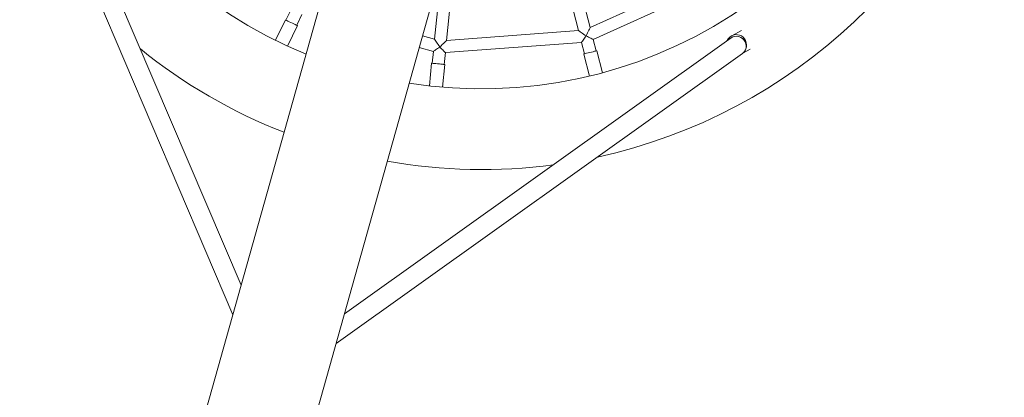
# Model space of a CAD drawing. Extents: x 5459245 to 5462690, y 5971016 to 5972523.
# Tile 12 of 198: x 5462444.591 to 5462445.407, y 5972179.973 to 5972180.286. Entities that reach past the tile are written whole.
import ezdxf

# ---------------------------------------------------------------- set-up
doc = ezdxf.new("R2010")
doc.units = 0
doc.layers.add('A_MAŁA ARCHITEKTURA', color=195, linetype='CONTINUOUS', lineweight=9)

# ---------------------------------------------------------------- blocks, each defined once
blk = doc.blocks.new('bocianie gniazdo 3023')
at = {"layer": 'A_MAŁA ARCHITEKTURA'}
for p, q in [((5462440.60857, 5972208.47594), (5462439.36897, 5972207.07607)), ((5462439.43517, 5972207.01673), (5462440.67477, 5972208.4166)), ((5462439.60651, 5972207.73545), (5462439.58656, 5972207.3218)), ((5462439.6035, 5972207.34093), (5462439.62249, 5972207.73468)), ((5462439.74054, 5972207.52884), (5462439.7328, 5972207.52269)), ((5462439.73249, 5972207.52308), (5462439.7177, 5972207.51133)), ((5462439.73902, 5972207.51486), (5462439.74676, 5972207.52101)), ((5462439.72454, 5972207.50272), (5462439.73934, 5972207.51447)), ((5462439.85762, 5972207.48861), (5462439.83679, 5972207.45464)), ((5462439.84531, 5972207.44941), (5462439.86614, 5972207.48338)), ((5462439.83679, 5972207.45464), (5462439.82903, 5972207.46151)), ((5462439.8224, 5972207.45403), (5462439.83148, 5972207.44599)), ((5462439.83148, 5972207.44599), (5462439.82631, 5972207.43757)), ((5462439.9473, 5972207.40919), (5462439.84531, 5972207.44941)), ((5462439.95526, 5972207.44823), (5462439.9473, 5972207.40919)), ((5462439.95709, 5972207.40719), (5462439.96506, 5972207.44623)), ((5462439.82588, 5972207.43783), (5462439.81601, 5972207.42173)), ((5462439.83483, 5972207.43234), (5462439.84, 5972207.44076)), ((5462439.84, 5972207.44076), (5462439.94527, 5972207.39924)), ((5462439.82538, 5972207.41597), (5462439.83526, 5972207.43208)), ((5462440.06669, 5972207.40427), (5462439.95709, 5972207.40719)), ((5462439.94527, 5972207.39924), (5462439.94329, 5972207.38956)), ((5462439.95309, 5972207.38756), (5462439.95507, 5972207.39724)), ((5462439.95507, 5972207.39724), (5462440.06819, 5972207.39423)), ((5462439.9428, 5972207.38966), (5462439.93903, 5972207.37115)), ((5462439.94981, 5972207.36895), (5462439.95358, 5972207.38746)), ((5462440.05862, 5972207.34848), (5462439.67006, 5972207.28199)), ((5462440.06891, 5972207.35021), (5462440.05976, 5972207.34987)), ((5462439.65312, 5972207.26286), (5462440.06132, 5972207.33271)), ((5462440.06232, 5972207.33296), (5462440.06854, 5972207.33318))]:
    blk.add_line(p, q, dxfattribs=at)
at = {"layer": 'A_MAŁA ARCHITEKTURA', "flags": 128}
for points in [[(5462439.73249, 5972207.52308), (5462439.73254, 5972207.52302), (5462439.73281, 5972207.52268), (5462439.73329, 5972207.52208), (5462439.73395, 5972207.52125), (5462439.73474, 5972207.52025)], [(5462439.73474, 5972207.52025), (5462439.73562, 5972207.51915), (5462439.73651, 5972207.51803), (5462439.73736, 5972207.51696), (5462439.73811, 5972207.51601), (5462439.73872, 5972207.51525), (5462439.73913, 5972207.51473), (5462439.73932, 5972207.51449), (5462439.73934, 5972207.51447)], [(5462439.83679, 5972207.45464), (5462439.8368, 5972207.45453), (5462439.83685, 5972207.45418), (5462439.83694, 5972207.45361), (5462439.83705, 5972207.45284), (5462439.83719, 5972207.4519), (5462439.83736, 5972207.4508), (5462439.83754, 5972207.44958), (5462439.83773, 5972207.44829), (5462439.83793, 5972207.44695)], [(5462439.83793, 5972207.44695), (5462439.83675, 5972207.44677), (5462439.8356, 5972207.4466), (5462439.83453, 5972207.44644), (5462439.83358, 5972207.4463), (5462439.83278, 5972207.44618), (5462439.83215, 5972207.44609), (5462439.83172, 5972207.44603), (5462439.8315, 5972207.44599), (5462439.83148, 5972207.44599)], [(5462439.84, 5972207.44076), (5462439.83999, 5972207.44079), (5462439.83992, 5972207.44099), (5462439.83978, 5972207.44141), (5462439.83958, 5972207.44201), (5462439.83932, 5972207.44278), (5462439.83902, 5972207.44369), (5462439.83868, 5972207.44471), (5462439.83831, 5972207.44581), (5462439.83793, 5972207.44694)], [(5462439.83794, 5972207.44695), (5462439.83929, 5972207.4474), (5462439.8406, 5972207.44784), (5462439.84182, 5972207.44825), (5462439.8429, 5972207.44861), (5462439.84382, 5972207.44892), (5462439.84454, 5972207.44916), (5462439.84503, 5972207.44932), (5462439.84528, 5972207.4494), (5462439.84531, 5972207.44941)], [(5462439.82588, 5972207.43783), (5462439.82596, 5972207.43779), (5462439.82632, 5972207.43756), (5462439.82698, 5972207.43716), (5462439.82788, 5972207.4366), (5462439.82897, 5972207.43594)], [(5462439.82897, 5972207.43594), (5462439.83016, 5972207.43521), (5462439.83139, 5972207.43446), (5462439.83255, 5972207.43374), (5462439.83359, 5972207.43311), (5462439.83441, 5972207.4326), (5462439.83498, 5972207.43225), (5462439.83524, 5972207.43209), (5462439.83526, 5972207.43208)], [(5462439.951, 5972207.40235), (5462439.94995, 5972207.40178), (5462439.94893, 5972207.40123), (5462439.94798, 5972207.40071), (5462439.94714, 5972207.40025), (5462439.94643, 5972207.39987), (5462439.94587, 5972207.39956), (5462439.94549, 5972207.39936), (5462439.94529, 5972207.39925), (5462439.94527, 5972207.39924)], [(5462439.9473, 5972207.40919), (5462439.94735, 5972207.40908), (5462439.94752, 5972207.40878), (5462439.94779, 5972207.40827), (5462439.94816, 5972207.40759), (5462439.94862, 5972207.40675), (5462439.94915, 5972207.40577), (5462439.94974, 5972207.40469), (5462439.95036, 5972207.40354), (5462439.951, 5972207.40235)], [(5462439.95101, 5972207.40235), (5462439.95213, 5972207.40324), (5462439.95321, 5972207.4041), (5462439.95421, 5972207.4049), (5462439.95511, 5972207.40561), (5462439.95587, 5972207.40621), (5462439.95646, 5972207.40668), (5462439.95686, 5972207.407), (5462439.95707, 5972207.40717), (5462439.95709, 5972207.40719)], [(5462439.95507, 5972207.39724), (5462439.95505, 5972207.39726), (5462439.95491, 5972207.39743), (5462439.95464, 5972207.39777), (5462439.95425, 5972207.39827), (5462439.95374, 5972207.3989), (5462439.95314, 5972207.39966), (5462439.95247, 5972207.4005), (5462439.95175, 5972207.40141), (5462439.95101, 5972207.40234)], [(5462439.9428, 5972207.38966), (5462439.94289, 5972207.38964), (5462439.94331, 5972207.38956), (5462439.94406, 5972207.3894), (5462439.9451, 5972207.38919), (5462439.94635, 5972207.38894)], [(5462439.94635, 5972207.38894), (5462439.94772, 5972207.38866), (5462439.94913, 5972207.38837), (5462439.95047, 5972207.3881), (5462439.95166, 5972207.38785), (5462439.95261, 5972207.38766), (5462439.95326, 5972207.38753), (5462439.95356, 5972207.38747), (5462439.95358, 5972207.38746)], [(5462440.05465, 5972207.3478), (5462440.05467, 5972207.34782), (5462440.05609, 5972207.34883), (5462440.05768, 5972207.34952), (5462440.05937, 5972207.34985), (5462440.0611, 5972207.34981), (5462440.06278, 5972207.3494), (5462440.06434, 5972207.34864), (5462440.06571, 5972207.34756), (5462440.06684, 5972207.34622), (5462440.06767, 5972207.34466), (5462440.06817, 5972207.34296), (5462440.06832, 5972207.34119), (5462440.0681, 5972207.33942), (5462440.06754, 5972207.33775), (5462440.06664, 5972207.33623), (5462440.06546, 5972207.33493), (5462440.06516, 5972207.33468)], [(5462440.05862, 5972207.34848), (5462440.05863, 5972207.34848), (5462440.06026, 5972207.34857), (5462440.06188, 5972207.34828), (5462440.06341, 5972207.34764), (5462440.06478, 5972207.34667), (5462440.06592, 5972207.34541), (5462440.06679, 5972207.34392), (5462440.06733, 5972207.34229), (5462440.06754, 5972207.34057), (5462440.06739, 5972207.33885), (5462440.06689, 5972207.33722), (5462440.06607, 5972207.33574), (5462440.06496, 5972207.33449), (5462440.06362, 5972207.33353), (5462440.06211, 5972207.33289), (5462440.06132, 5972207.33271)]]:
    blk.add_lwpolyline(points, dxfattribs=at)
at = {"layer": 'A_MAŁA ARCHITEKTURA'}
for radius, start, end in [(0.383, 55.13924, 221.80997), (0.383, 235.13924, 41.80997), (0.45, 205.19858, 222.8058), (0.45, 256.46645, 318.4746), (0.45, 234.14341, 251.75063)]:
    blk.add_arc((5462440.02094, 5972207.74529), radius, start, end, dxfattribs=at)

msp = doc.modelspace()

# ---------------------------------------------------------------- block references
at = {"layer": 'A_MAŁA ARCHITEKTURA', "color": 6, "rotation": 25.84439943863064}
msp.add_blockref('bocianie gniazdo 3023', (3149807.86932, -1783928.33224), dxfattribs=at)

doc.saveas('drawing.dxf')
